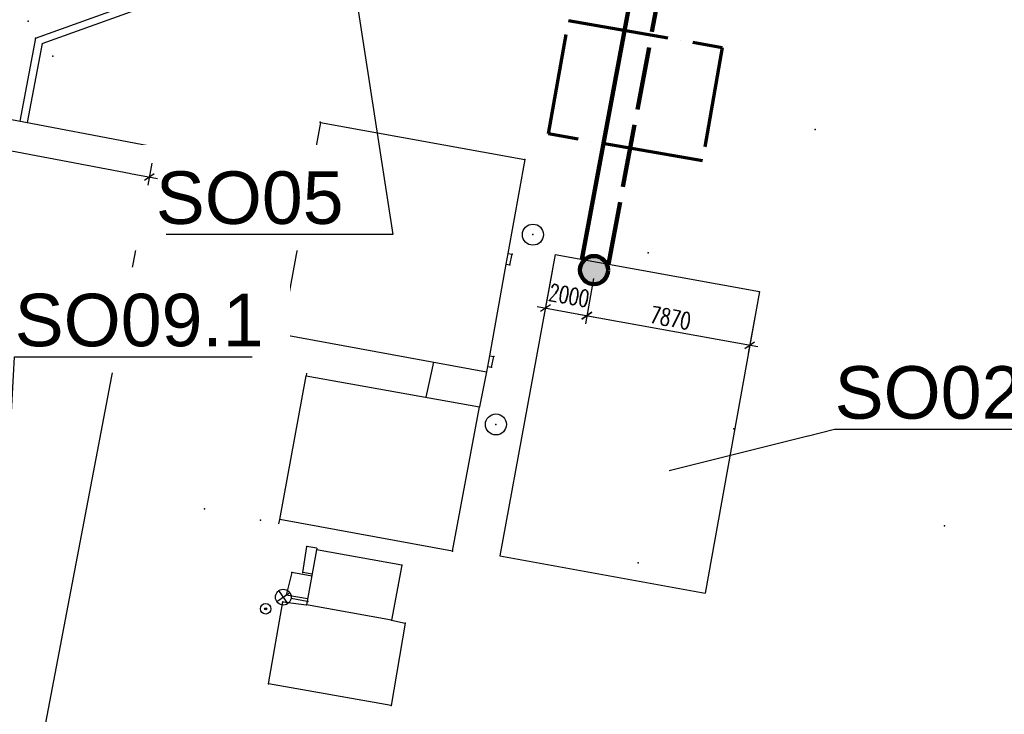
# Model space of a CAD drawing. Extents: x -607893402 to -606472477, y -1001733938 to -1001014811.
# Tile 14 of 23: x -607775359 to -607728530, y -1001363552 to -1001330502. Entities that reach past the tile are written whole.
import ezdxf
from ezdxf import colors
from ezdxf.entities.mleader import LeaderData, LeaderLine
from ezdxf.math import Vec2, Vec3

# ---------------------------------------------------------------- set-up
doc = ezdxf.new("R2010")
doc.units = 0
doc.header["$MEASUREMENT"] = 0
doc.linetypes.add('ACAD_ISO02W100', pattern=[15, 12, -3])
doc.linetypes.add('ACAD_ISO04W100', pattern=[30, 24, -3, 0, -3])
doc.layers.get('0').update_dxf_attribs({"linetype": 'CONTINUOUS'})
doc.layers.get('Defpoints').update_dxf_attribs({"linetype": 'CONTINUOUS'})
for name, color, linetype, lineweight in [('_Popis', 14, 'CONTINUOUS', 15), ('NOVÁ TRASA', 6, 'CONTINUOUS', 100), ('NOVÁ TRASA-VRATNÁ', 6, 'ACAD_ISO02W100', 100), ('TĚŽKÝ PŘEJEZD', 30, 'ACAD_ISO04W100', 70)]:
    doc.layers.add(name, color=color, linetype=linetype, lineweight=lineweight)
for name, color, linetype in [('ODBĚRNÉ ZAŘÍZENÍ', 3, 'CONTINUOUS'), ('polohopis', 7, 'CONTINUOUS'), ('POPIS', 1, 'CONTINUOUS')]:
    doc.layers.add(name, color=color, linetype=linetype)
doc.styles.add('_Romans', font='romans.shx', dxfattribs={"width": 0.7})
doc.styles.add('ROMANS', font='ROMANS', dxfattribs={"height": 0.2})
doc.dimstyles.new('_Kota 200_1', dxfattribs={"dimscale": 4, "dimtxt": 100, "dimasz": 100, "dimexe": 100, "dimexo": 200, "dimgap": 50, "dimtad": 1, "dimdec": 0, "dimrnd": 5, "dimzin": 0, "dimdsep": 46, "dimtxsty": '_Romans', "dimblk": 'OBLIQUE', "dimcen": 100, "dimdle": 100, "dimadec": 0, "dimazin": 0, "dimtfac": 1, "dimtdec": 0, "dimtmove": 2, "dimatfit": 3, "dimldrblk": 'OBLIQUE', "dimfxl": 1, "dimtolj": 1, "dimtzin": 0, "dimarcsym": 0})

# ---------------------------------------------------------------- blocks, each defined once
blk = doc.blocks.new('_Oblique')
at = {"color": 0, "linetype": 'ByBlock', "lineweight": -2}
blk.add_line((-0.5, -0.5), (0.5, 0.5), dxfattribs=at)
blk = doc.blocks.new('*D130')
at = {"layer": '_Popis', "color": 0, "lineweight": -2, "transparency": 16777216}
for p, q in [((-607750034, -1001342468), (-607750424, -1001344620)), ((-607748066, -1001342824), (-607748456, -1001344977)), ((-607750746, -1001344156), (-607747991, -1001344655))]:
    blk.add_line(p, q, dxfattribs=at)
at = {"layer": 'Defpoints', "color": 0, "transparency": 16777216}
for p in [(-607749891, -1001341681), (-607747923, -1001342037), (-607748384, -1001344584)]:
    blk.add_point(p, dxfattribs=at)
at = {"layer": '_Popis', "color": 0, "lineweight": -2, "transparency": 16777216, "xscale": 400, "yscale": 400, "zscale": 400}
for p, rotation in [((-607750352, -1001344227), 169.7263122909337), ((-607748384, -1001344584), 349.7263122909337)]:
    blk.add_blockref('_Oblique', p, dxfattribs=dict(at, rotation=rotation))
at = {"layer": '_Popis', "color": 0, "transparency": 16777216, "insert": (-607749233, -1001343624), "char_height": 800, "attachment_point": 5, "rotation": 349.7263, "style": '_Romans'}
blk.add_mtext('\\A1;2000', dxfattribs=at)
blk = doc.blocks.new('*D131')
at = {"layer": '_Popis', "color": 0, "lineweight": -2, "transparency": 16777216}
for p, q in [((-607748066, -1001342824), (-607748456, -1001344977)), ((-607748778, -1001344512), (-607740249, -1001346058)), ((-607740324, -1001344228), (-607740714, -1001346380))]:
    blk.add_line(p, q, dxfattribs=at)
at = {"layer": 'Defpoints', "color": 0, "transparency": 16777216}
for p in [(-607747923, -1001342037), (-607740181, -1001343441), (-607740642, -1001345987)]:
    blk.add_point(p, dxfattribs=at)
at = {"layer": '_Popis', "color": 0, "lineweight": -2, "transparency": 16777216, "xscale": 400, "yscale": 400, "zscale": 400}
for p, rotation in [((-607748384, -1001344584), 169.7263142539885), ((-607740642, -1001345987), 349.7263142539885)]:
    blk.add_blockref('_Oblique', p, dxfattribs=dict(at, rotation=rotation))
at = {"layer": '_Popis', "color": 0, "transparency": 16777216, "insert": (-607744406, -1001344695), "char_height": 800, "attachment_point": 5, "rotation": 349.7263, "style": '_Romans'}
blk.add_mtext('\\A1;7870', dxfattribs=at)
blk = doc.blocks.new('*D134')
at = {"layer": '_Popis', "color": 0, "lineweight": -2, "transparency": 16777216}
for p, q in [((-607803277, -1001330858), (-607803475, -1001331904)), ((-607803794, -1001331437), (-607768800, -1001338060)), ((-607769069, -1001337331), (-607769268, -1001338379))]:
    blk.add_line(p, q, dxfattribs=at)
at = {"layer": 'Defpoints', "color": 0, "transparency": 16777216}
for p in [(-607803128, -1001330071), (-607768921, -1001336545), (-607769193, -1001337986)]:
    blk.add_point(p, dxfattribs=at)
at = {"layer": '_Popis', "color": 0, "lineweight": -2, "transparency": 16777216, "xscale": 400, "yscale": 400, "zscale": 400}
for p, rotation in [((-607803401, -1001331511), 169.2819849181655), ((-607769193, -1001337986), 349.2819849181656)]:
    blk.add_blockref('_Oblique', p, dxfattribs=dict(at, rotation=rotation))
at = {"layer": '_Popis', "color": 0, "transparency": 16777216, "insert": (-607786186, -1001334159), "char_height": 800, "attachment_point": 5, "rotation": 349.282, "style": '_Romans'}
blk.add_mtext('\\A1;34815', dxfattribs=at)

msp = doc.modelspace()

# ---------------------------------------------------------------- hatches: boundary and pattern name
at = {"layer": 'ODBĚRNÉ ZAŘÍZENÍ', "linetype": 'Continuous'}
h = msp.add_hatch(color=256, dxfattribs=at)
h.dxf.hatch_style = 1
edge = h.paths.add_edge_path()
edge.add_arc((-607748043.7, -1001342415.2), 668.3, 0, 360)

# ---------------------------------------------------------------- linework, layer by layer
at = {"layer": 'NOVÁ TRASA', "color": 1}
msp.add_line((-607748624.3, -1001341910.1), (-607745579.8, -1001325587.6), dxfattribs=at)
at = {"layer": 'NOVÁ TRASA-VRATNÁ', "color": 5, "ltscale": 250}
msp.add_line((-607747354.3, -1001342140.3), (-607744081.5, -1001324593.7), dxfattribs=at)
at = {"layer": 'ODBĚRNÉ ZAŘÍZENÍ', "linetype": 'Continuous', "lineweight": 200}
msp.add_circle((-607748043.7, -1001342415.2), 668.3, dxfattribs=at)
at = {"layer": 'polohopis'}
for p, q in [((-607774600, -1001331380), (-607764230, -1001327640)), ((-607774289, -1001331640), (-607764190, -1001327997)), ((-607774970, -1001330580), (-607774950, -1001330580)), ((-607774960, -1001330565), (-607774960, -1001330580)), ((-607774960, -1001330595), (-607774960, -1001330580)), ((-607774600, -1001331380), (-607775350.5, -1001335330.2)), ((-607774289, -1001331640), (-607775002.6, -1001335395.9)), ((-607792812.9, -1001332031.2), (-607768920.6, -1001336544.9)), ((-607773790, -1001332230), (-607773770, -1001332230)), ((-607773780, -1001332215), (-607773780, -1001332230)), ((-607773780, -1001332245), (-607773780, -1001332230)), ((-607761050, -1001335390), (-607762900, -1001345470)), ((-607761050, -1001335390), (-607751340, -1001337150)), ((-607737530, -1001335730), (-607737510, -1001335730)), ((-607737520, -1001335715), (-607737520, -1001335730)), ((-607737520, -1001335745), (-607737520, -1001335730)), ((-607768920.6, -1001336544.9), (-607776975.2, -1001378941.6)), ((-607751340, -1001337150), (-607752141, -1001341622)), ((-607749890.8, -1001341680.5), (-607752521, -1001356011.4)), ((-607752141, -1001341622), (-607752232, -1001342127)), ((-607752141, -1001341622), (-607751930, -1001341660)), ((-607752050, -1001342160), (-607751930, -1001341660)), ((-607749890.8, -1001341680.5), (-607740180.8, -1001343440.5)), ((-607745480, -1001341590), (-607745460, -1001341590)), ((-607745470, -1001341575), (-607745470, -1001341590)), ((-607745470, -1001341605), (-607745470, -1001341590)), ((-607752232, -1001342127), (-607753014, -1001346493)), ((-607752232, -1001342127), (-607752050, -1001342160)), ((-607740180.8, -1001343440.5), (-607742751.9, -1001357794.9)), ((-607762900, -1001345470), (-607753150, -1001347250)), ((-607753014, -1001346493), (-607753105, -1001346997)), ((-607753014, -1001346493), (-607752810, -1001346530)), ((-607756032, -1001348465), (-607755670, -1001346790)), ((-607752920, -1001347030), (-607752810, -1001346530)), ((-607762990, -1001354290), (-607761741, -1001347443)), ((-607761715, -1001347322), (-607761741, -1001347443)), ((-607761741, -1001347443), (-607753490, -1001348920)), ((-607753150, -1001347250), (-607753490, -1001348920)), ((-607753105, -1001346997), (-607753150, -1001347250)), ((-607753105, -1001346997), (-607752920, -1001347030)), ((-607754770, -1001355790), (-607753490, -1001348920)), ((-607741400, -1001349970), (-607741380, -1001349970)), ((-607741390, -1001349955), (-607741390, -1001349970)), ((-607741390, -1001349985), (-607741390, -1001349970)), ((-607730240, -1001350680), (-607730220, -1001350680)), ((-607730230, -1001350665), (-607730230, -1001350680)), ((-607730230, -1001350695), (-607730230, -1001350680)), ((-607763032, -1001354496), (-607762990, -1001354290)), ((-607754770, -1001355790), (-607762990, -1001354290)), ((-607731390, -1001354590), (-607731370, -1001354590)), ((-607731380, -1001354575), (-607731380, -1001354590)), ((-607731380, -1001354605), (-607731380, -1001354590)), ((-607761890, -1001356810), (-607761700, -1001355560)), ((-607761240, -1001355730), (-607761720, -1001358350)), ((-607761225, -1001355647), (-607761700, -1001355560)), ((-607761225, -1001355647), (-607761240, -1001355730)), ((-607757190, -1001356450), (-607761240, -1001355730)), ((-607752521, -1001356011.4), (-607742751.9, -1001357794.9)), ((-607745960, -1001356340), (-607745940, -1001356340)), ((-607745950, -1001356325), (-607745950, -1001356340)), ((-607745950, -1001356355), (-607745950, -1001356340)), ((-607762410, -1001356810), (-607762680, -1001357880)), ((-607761469, -1001356982), (-607762410, -1001356810)), ((-607761453, -1001356890), (-607761890, -1001356810)), ((-607757190, -1001356450), (-607757670, -1001359070)), ((-607762607.3, -1001358284.2), (-607763033.1, -1001357667.3)), ((-607763530, -1001362100), (-607762850, -1001358200)), ((-607763128.6, -1001358188.7), (-607762511.8, -1001357762.9)), ((-607762850, -1001358200), (-607761720, -1001358350)), ((-607761668, -1001358065), (-607762680, -1001357880)), ((-607761689, -1001358183), (-607762451.3, -1001358043.3)), ((-607757670, -1001359070), (-607761720, -1001358350)), ((-607757670, -1001359070), (-607757020, -1001359210)), ((-607757020, -1001359210), (-607757690, -1001363140)), ((-607757690, -1001363140), (-607763530, -1001362100))]:
    msp.add_line(p, q, dxfattribs=at)
for centre, radius in [((-607750950, -1001340730), 500), ((-607752710, -1001349760), 500), ((-607763660, -1001358530), 250), ((-607763660, -1001358530), 50)]:
    msp.add_circle(centre, radius, dxfattribs=at)
msp.add_ellipse((-607762820.2, -1001357975.8), major_axis=(-265.2, 265.2), ratio=1, start_param=-0.9665949, end_param=5.3165904, dxfattribs=at)
for p in [(-607774960, -1001330580), (-607774600, -1001331380), (-607773780, -1001332230), (-607761070, -1001335380), (-607761050, -1001335390), (-607737520, -1001335730), (-607751340, -1001337150), (-607750950, -1001340730), (-607751930, -1001341660), (-607745470, -1001341590), (-607752050, -1001342160), (-607762900, -1001345470), (-607764940, -1001346640), (-607752810, -1001346530), (-607763190, -1001347010), (-607753150, -1001347250), (-607752920, -1001347030), (-607753490, -1001348920), (-607752710, -1001349760), (-607741390, -1001349970), (-607730230, -1001350680), (-607766570, -1001353780), (-607763900, -1001354320), (-607762990, -1001354290), (-607731380, -1001354590), (-607761700, -1001355560), (-607754770, -1001355790), (-607745950, -1001356340), (-607762410, -1001356810), (-607761890, -1001356810), (-607757190, -1001356450), (-607762850, -1001358200), (-607762680, -1001357880), (-607761650, -1001358190), (-607763660, -1001358530), (-607761720, -1001358350), (-607757670, -1001359070), (-607757020, -1001359210), (-607763530, -1001362100), (-607757690, -1001363140)]:
    msp.add_point(p, dxfattribs=at)
at = {"layer": 'TĚŽKÝ PŘEJEZD', "ltscale": 200}
msp.add_lwpolyline([(-607749260.9, -1001330546.8), (-607741949, -1001331822.8), (-607742889.4, -1001337211), (-607750201.2, -1001335935)], close=True, dxfattribs=at)

# ---------------------------------------------------------------- dimensions: what is measured, and where the dimension line sits
at = {"layer": '_Popis', "color": 0}
dim = msp.add_linear_dim(base=(-607748384.4, -1001344583.6), p1=(-607749890.8, -1001341680.5), p2=(-607747922.9, -1001342037.2), angle=349.72631, dimstyle='_Kota 200_1', override={"dimtxt": 200}, dxfattribs=at)
dim.commit()
dim.dimension.update_dxf_attribs({"geometry": '*D130', "text_midpoint": (-607749233.3, -1001343623.8), "dimtype": 161})

# ---------------------------------------------------------------- next in the draw order: leaders
at = {"layer": 'POPIS', "linetype": 'Continuous'}
ml = msp.add_multileader_mtext('Standard', dxfattribs=at)
ml.set_content('{\\fArial|b0|i0|c238|p34;SO05}', color=256, style='ROMANS')
ml.set_leader_properties()
ml.build(insert=Vec2(0, 0))
ml.multileader.update_dxf_attribs({"text_left_attachment_type": 6, "text_right_attachment_type": 6, "dogleg_length": 0.36, "arrow_head_size": 0.18})
ctx = ml.context
ctx.base_point, ctx.char_height, ctx.arrow_head_size, ctx.landing_gap_size, ctx.plane_origin = Vec3(-607768590.4, -1001340719.8), 2500, 0.18, 0.09, Vec3(-607736730.3, -1001339372)
ctx.left_attachment, ctx.right_attachment, ctx.text_align_type = 6, 6, 2
notes = []
notes.append((ctx, [(0, (1, 1, 0), (-607757618, -1001340719.8), (-1, 0), 2338.1, [(0, [(-607760066.9, -1001324810.9)], 0, [])])]))
ctx.mtext.insert, ctx.mtext.alignment, ctx.mtext.flow_direction = Vec3(-607759956.2, -1001337719.8), 3, 5
ctx.mtext.has_bg_fill, ctx.mtext.bg_color, ctx.mtext.bg_scale_factor, ctx.mtext.bg_transparency, ctx.mtext.use_window_bg_color = 1, -1027028792, 1.5, 0, 1
ml = msp.add_multileader_mtext('Standard', dxfattribs=at)
ml.set_content('{\\fArial|b0|i0|c238|p34;SO09.1}', color=256, style='ROMANS')
ml.set_leader_properties()
ml.build(insert=Vec2(0, 0))
ml.multileader.update_dxf_attribs({"text_left_attachment_type": 6, "text_right_attachment_type": 6, "dogleg_length": 0.36, "arrow_head_size": 0.18})
ctx = ml.context
ctx.base_point, ctx.char_height, ctx.arrow_head_size, ctx.landing_gap_size, ctx.plane_origin = Vec3(-607775598.5, -1001346541.2), 2500, 0.18, 0.09, Vec3(-607769687, -1001345746.4)
ctx.left_attachment, ctx.right_attachment = 6, 6
notes.append((ctx, [(1, (1, 1, 0), (-607775598.9, -1001346541.2), (1, 0), 0.36, [(0, [(-607776456.5, -1001362042.4)], 0, [])])]))
ctx.mtext.insert, ctx.mtext.flow_direction = Vec3(-607775598.4, -1001343541.2), 5
ctx.mtext.has_bg_fill, ctx.mtext.bg_color, ctx.mtext.bg_scale_factor, ctx.mtext.bg_transparency, ctx.mtext.use_window_bg_color = 1, -1027028792, 1.5, 0, 1
ml = msp.add_multileader_mtext('Standard', dxfattribs=at)
ml.set_content('{\\fArial|b0|i0|c238|p34;SO02.9}', color=256, style='ROMANS')
ml.set_leader_properties()
ml.build(insert=Vec2(0, 0))
ml.multileader.update_dxf_attribs({"text_left_attachment_type": 6, "text_right_attachment_type": 6, "dogleg_length": 0.36, "arrow_head_size": 0.18})
ctx = ml.context
ctx.base_point, ctx.char_height, ctx.arrow_head_size, ctx.landing_gap_size, ctx.plane_origin = Vec3(-607736600.8, -1001349986.5), 2500, 0.18, 0.09, Vec3(-607709917.9, -1001348638.6)
ctx.left_attachment, ctx.right_attachment = 6, 6
notes.append((ctx, [(1, (1, 1, 0), (-607736601.1, -1001349986.5), (1, 0), 0.36, [(0, [(-607744477, -1001351946.5)], 0, [])])]))
ctx.mtext.insert, ctx.mtext.flow_direction = Vec3(-607736600.7, -1001346986.5), 5
ctx.mtext.has_bg_fill, ctx.mtext.bg_color, ctx.mtext.bg_scale_factor, ctx.mtext.bg_transparency, ctx.mtext.use_window_bg_color = 1, -1027028792, 1.5, 0, 1
for ctx, leaders in notes:
    for number, flags, end, landing, length, lines in leaders:
        leader = LeaderData()
        leader.index, (leader.has_last_leader_line, leader.has_dogleg_vector, leader.attachment_direction) = number, flags
        leader.last_leader_point, leader.dogleg_vector, leader.dogleg_length = Vec3(end), Vec3(landing), length
        for number, points, colour, breaks in lines:
            line = LeaderLine()
            line.index, line.vertices, line.color, line.breaks = number, Vec3.list(points), colors.encode_raw_color(colour), breaks
            leader.lines.append(line)
        ctx.leaders.append(leader)

# ---------------------------------------------------------------- next in the draw order: dimensions: what is measured, and where the dimension line sits
at = {"layer": '_Popis', "color": 0}
for base, p1, p2, angle, picture, middle in [((-607769193.3, -1001337986), (-607803128.4, -1001330071.5), (-607768920.6, -1001336544.9), 169.28198, '*D134', (-607786185.6, -1001334159.1)), ((-607740642.4, -1001345986.9), (-607747922.9, -1001342037.2), (-607740180.8, -1001343440.5), 169.72631, '*D131', (-607744406.4, -1001344694.9))]:
    dim = msp.add_linear_dim(base=base, p1=p1, p2=p2, angle=angle, dimstyle='_Kota 200_1', override={"dimtxt": 200}, dxfattribs=at)
    dim.commit()
    dim.dimension.update_dxf_attribs({"geometry": picture, "text_midpoint": middle})

doc.saveas('drawing.dxf')
